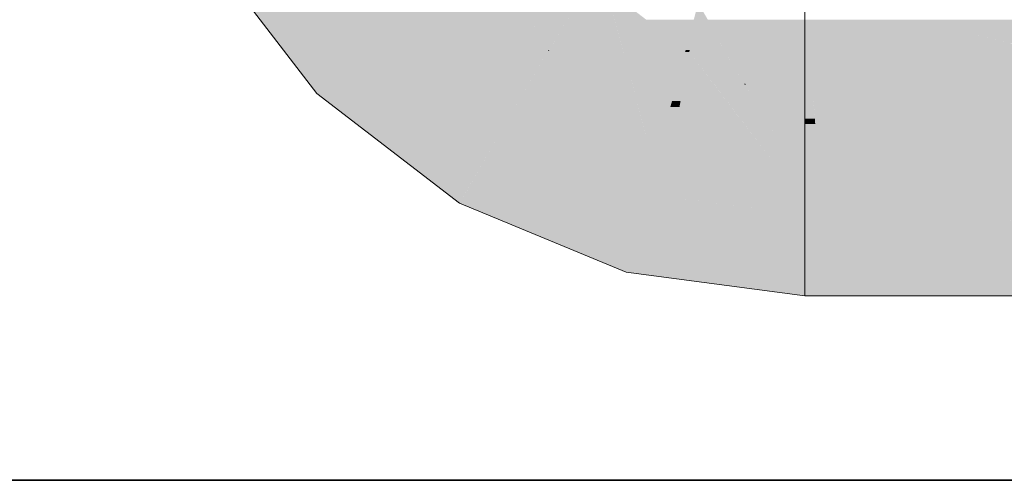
# Model space of a CAD drawing. Extents: x -223 to 557, y -138 to 606.
# Tile 62 of 142: x -44.392 to -42.431, y 101.648 to 102.565. Entities that reach past the tile are written whole.
import ezdxf

# ---------------------------------------------------------------- set-up
doc = ezdxf.new("R2010")
doc.units = 0
doc.layers.get('0').update_dxf_attribs({"lineweight": 35})
doc.layers.add('0-Shading', color=7, linetype='Continuous', lineweight=35)
doc.layers.add('5_EG-BESTAND', color=7, linetype='Continuous', lineweight=25)
doc.layers.add('H_Vorlauf_OG', color=1, linetype='Continuous', lineweight=18, true_color=0xff0000)

# ---------------------------------------------------------------- blocks, each defined once
blk = doc.blocks.new('Shading-A07ALDT11N', base_point=(16.4127, 8.9635))
at = {"layer": '0-Shading', "color": 1, "true_color": 0xf50000}
for points in [[(-43.6866, 102.5322), (-43.4764, 102.7424), (-43.848, 102.7424)], [(-43.355, 102.5322), (-43.6866, 102.5322), (-43.4764, 102.7424)], [(-43.0655, 102.5052), (-43.1905, 102.5052), (-43.2237, 102.6266)], [(-43.3394, 102.5052), (-43.2865, 102.5968), (-43.3923, 102.5968)], [(-43.337, 102.5052), (-43.3394, 102.5052), (-43.2842, 102.5944)], [(-43.3394, 102.5052), (-43.2842, 102.5944), (-43.2879, 102.5944)], [(-43.1932, 102.5034), (-43.338, 102.5034), (-43.2842, 102.5944)], [(-43.1889, 102.4991), (-43.2149, 102.5944), (-43.2842, 102.5944)], [(-43.0575, 102.5052), (-43.0655, 102.5052), (-43.0418, 102.5937)], [(-42.9867, 102.501), (-43.0583, 102.501), (-43.0418, 102.5937)], [(-42.9492, 102.4381), (-43.0375, 102.5931), (-43.0415, 102.5931)], [(-42.947, 102.4381), (-42.9492, 102.4381), (-43.0375, 102.5931)], [(-43.0655, 102.5052), (-43.0493, 102.5655), (-43.1441, 102.5655)], [(-43.0125, 102.5503), (-42.8283, 102.5655), (-43.0214, 102.5655)], [(-42.8283, 102.5503), (-43.0125, 102.5503), (-42.8283, 102.5655)], [(-42.8233, 102.5653), (-42.8236, 102.5655), (-42.8283, 102.5655)], [(-42.8233, 102.5653), (-42.8283, 102.5653), (-42.8283, 102.5655)], [(-42.8082, 102.3682), (-42.8283, 102.3682), (-42.8233, 102.5653)], [(-42.8283, 102.3682), (-42.8233, 102.5653), (-42.8283, 102.5653)], [(-42.8233, 102.5653), (-42.572, 102.5655), (-42.8236, 102.5655)], [(-42.5716, 102.5653), (-42.8233, 102.5653), (-42.572, 102.5655)], [(-42.6197, 102.3579), (-42.8074, 102.3579), (-42.8233, 102.5653)], [(-42.5468, 102.5496), (-42.5716, 102.5653), (-42.8233, 102.5653)], [(-42.5468, 102.5496), (-42.808, 102.5496), (-42.8233, 102.5653)], [(-42.5468, 102.5496), (-42.1392, 102.5655), (-42.572, 102.5655)], [(-42.0938, 102.5496), (-42.5468, 102.5496), (-42.1392, 102.5655)], [(-42.8283, 102.474), (-42.968, 102.474), (-43.0125, 102.5503)], [(-42.8283, 102.474), (-42.8283, 102.5503), (-43.0125, 102.5503)], [(-42.6861, 102.4255), (-42.5468, 102.5496), (-42.808, 102.5496)], [(-42.3503, 102.4255), (-42.6861, 102.4255), (-42.5468, 102.5496)], [(-42.0065, 102.5191), (-42.0938, 102.5496), (-42.5468, 102.5496)], [(-42.0065, 102.5191), (-42.4198, 102.5191), (-42.5468, 102.5496)], [(-41.9952, 102.2011), (-41.0974, 102.2011), (-42.5468, 102.5496)], [(-43.6515, 102.5052), (-43.355, 102.5322), (-43.6866, 102.5322)], [(-43.3394, 102.5052), (-43.6515, 102.5052), (-43.355, 102.5322)], [(-43.4352, 102.3393), (-43.3394, 102.5052), (-43.6515, 102.5052)], [(-43.2121, 102.3393), (-43.4352, 102.3393), (-43.338, 102.5034)], [(-43.4352, 102.3393), (-43.338, 102.5034), (-43.3404, 102.5034)], [(-43.338, 102.5034), (-43.3404, 102.5034), (-43.3394, 102.5052)], [(-43.338, 102.5034), (-43.337, 102.5052), (-43.3394, 102.5052)], [(-43.1274, 102.2742), (-43.1622, 102.2742), (-43.338, 102.5034)], [(-43.3341, 102.4991), (-43.1932, 102.5034), (-43.338, 102.5034)], [(-43.1889, 102.4991), (-43.3341, 102.4991), (-43.1932, 102.5034)], [(-43.1274, 102.2742), (-43.1889, 102.4991), (-43.3341, 102.4991)], [(-43.1889, 102.4991), (-43.0655, 102.5052), (-43.1905, 102.5052)], [(-43.0671, 102.4991), (-43.1889, 102.4991), (-43.0655, 102.5052)], [(-43.0928, 102.4031), (-43.1626, 102.4031), (-43.1889, 102.4991)], [(-43.0928, 102.4031), (-43.0671, 102.4991), (-43.1889, 102.4991)], [(-43.0757, 102.4031), (-43.0928, 102.4031), (-43.0583, 102.501)], [(-43.0928, 102.4031), (-43.0583, 102.501), (-43.0666, 102.501)], [(-42.9746, 102.3915), (-43.0778, 102.3915), (-43.0583, 102.501)], [(-43.0583, 102.501), (-43.0666, 102.501), (-43.0655, 102.5052)], [(-43.0583, 102.501), (-43.0575, 102.5052), (-43.0655, 102.5052)], [(-42.9492, 102.4381), (-43.0101, 102.4381), (-43.0583, 102.501)], [(-42.9492, 102.4381), (-42.9867, 102.501), (-43.0583, 102.501)], [(-42.9458, 102.4361), (-42.8283, 102.474), (-42.968, 102.474)], [(-42.8283, 102.4361), (-42.9458, 102.4361), (-42.8283, 102.474)], [(-42.8549, 102.2349), (-42.9492, 102.4381), (-43.0101, 102.4381)], [(-42.9458, 102.4361), (-42.948, 102.4361), (-42.9492, 102.4381)], [(-42.8283, 102.2349), (-42.8549, 102.2349), (-42.9492, 102.4381)], [(-42.9458, 102.4361), (-42.947, 102.4381), (-42.9492, 102.4381)], [(-42.8283, 102.2349), (-42.9458, 102.4361), (-42.948, 102.4361)], [(-42.8283, 102.3682), (-42.9062, 102.3682), (-42.9458, 102.4361)], [(-42.8283, 102.3682), (-42.8283, 102.4361), (-42.9458, 102.4361)], [(-42.4418, 102.1766), (-41.9565, 102.1766), (-42.6861, 102.4255)], [(-41.9565, 102.1766), (-42.3503, 102.4255), (-42.6861, 102.4255)], [(-43.1274, 102.2742), (-43.0928, 102.4031), (-43.1626, 102.4031)], [(-43.0778, 102.3915), (-43.096, 102.3915), (-43.0928, 102.4031)], [(-43.0778, 102.3915), (-43.0757, 102.4031), (-43.0928, 102.4031)], [(-43.0986, 102.2742), (-43.1274, 102.2742), (-43.0778, 102.3915)], [(-43.1274, 102.2742), (-43.0778, 102.3915), (-43.096, 102.3915)], [(-42.846, 102.2137), (-43.1094, 102.2137), (-43.0778, 102.3915)], [(-42.8283, 102.2001), (-42.9746, 102.3915), (-43.0778, 102.3915)], [(-42.8283, 102.2349), (-42.8283, 102.3682), (-42.9062, 102.3682)], [(-42.8074, 102.3579), (-42.8283, 102.3579), (-42.8283, 102.3682)], [(-42.8074, 102.3579), (-42.8082, 102.3682), (-42.8283, 102.3682)], [(-42.7979, 102.2349), (-42.8283, 102.2349), (-42.8074, 102.3579)], [(-42.8283, 102.2349), (-42.8074, 102.3579), (-42.8283, 102.3579)], [(-42.7934, 102.1766), (-42.4418, 102.1766), (-42.8074, 102.3579)], [(-42.4418, 102.1766), (-42.6197, 102.3579), (-42.8074, 102.3579)], [(-43.1971, 102.2406), (-43.2121, 102.3393), (-43.4352, 102.3393)], [(-43.1364, 102.2406), (-43.1971, 102.2406), (-43.2121, 102.3393)], [(-43.1364, 102.2406), (-43.1274, 102.2742), (-43.1622, 102.2742)], [(-43.1174, 102.2406), (-43.1364, 102.2406), (-43.1274, 102.2742)], [(-43.1094, 102.2137), (-43.0986, 102.2742), (-43.1274, 102.2742)], [(-43.1424, 102.218), (-43.1364, 102.2406), (-43.1971, 102.2406)], [(-43.1138, 102.218), (-43.1424, 102.218), (-43.1364, 102.2406)], [(-43.1094, 102.2137), (-43.1174, 102.2406), (-43.1364, 102.2406)], [(-42.8283, 102.2001), (-42.8283, 102.2349), (-42.8549, 102.2349)], [(-42.8074, 102.2001), (-42.8283, 102.2001), (-42.8283, 102.2349)], [(-42.7934, 102.1766), (-42.7979, 102.2349), (-42.8283, 102.2349)], [(-43.1094, 102.2137), (-43.1138, 102.218), (-43.1424, 102.218)], [(-43.0062, 102.2001), (-42.846, 102.2137), (-43.1094, 102.2137)], [(-42.8283, 102.2001), (-43.0062, 102.2001), (-42.846, 102.2137)], [(-42.8283, 102.1766), (-42.8283, 102.2001), (-43.0062, 102.2001)], [(-42.8283, 102.1766), (-42.7934, 102.1766), (-42.8283, 102.2001)], [(-42.7934, 102.1766), (-42.8074, 102.2001), (-42.8283, 102.2001)]]:
    blk.add_solid(points, dxfattribs=at)
at = {"layer": '0-Shading', "color": 14, "true_color": 0xaf0000}
for points in [[(-43.8879, 102.5322), (-43.8177, 102.703), (-44.019, 102.703)], [(-43.6866, 102.5322), (-43.8879, 102.5322), (-43.8177, 102.703)], [(-43.8005, 102.4183), (-43.6866, 102.5322), (-43.8879, 102.5322)], [(-43.5382, 102.4183), (-43.8005, 102.4183), (-43.6866, 102.5322)], [(-43.6976, 102.3393), (-43.5382, 102.4183), (-43.8005, 102.4183)], [(-43.4352, 102.3393), (-43.6976, 102.3393), (-43.5382, 102.4183)], [(-43.5158, 102.1998), (-43.4352, 102.3393), (-43.6976, 102.3393)], [(-43.1424, 102.218), (-43.5052, 102.218), (-43.4352, 102.3393)], [(-43.1473, 102.1998), (-43.5158, 102.1998), (-43.1424, 102.218)], [(-43.5158, 102.1998), (-43.1424, 102.218), (-43.5052, 102.218)], [(-42.9582, 102.0624), (-43.1841, 102.0624), (-43.1094, 102.2137)], [(-43.1841, 102.0624), (-43.1094, 102.2137), (-43.1436, 102.2137)], [(-43.1094, 102.2137), (-43.1436, 102.2137), (-43.1424, 102.218)], [(-42.8283, 102.1766), (-43.0724, 102.1766), (-43.1094, 102.2137)], [(-43.1841, 102.0624), (-43.1473, 102.1998), (-43.5158, 102.1998)], [(-42.9239, 102.0281), (-42.8283, 102.1766), (-43.0724, 102.1766)], [(-42.8283, 102.0281), (-42.9239, 102.0281), (-42.8283, 102.1766)], [(-42.9239, 102.0281), (-42.9582, 102.0624), (-43.1841, 102.0624)], [(-42.8283, 102.0155), (-42.8283, 102.0281), (-42.9239, 102.0281)]]:
    blk.add_solid(points, dxfattribs=at)
at = {"layer": '0-Shading', "color": 14, "true_color": 0xb00000}
for points in [[(-42.8283, 102.0155), (-42.5538, 102.0155), (-42.8283, 102.1766)], [(-42.5538, 102.0155), (-42.8283, 102.1766), (-42.7934, 102.1766)], [(-42.5538, 102.0155), (-42.1168, 102.0155), (-42.7934, 102.1766)], [(-42.1168, 102.0155), (-42.7934, 102.1766), (-42.4418, 102.1766)], [(-42.3031, 102.1079), (-41.9565, 102.1766), (-42.4418, 102.1766)]]:
    blk.add_solid(points, dxfattribs=at)
blk = doc.blocks.new('Referenz-A07ALDUO1N', base_point=(-167.6747, -99.33))
at = {"layer": '5_EG-BESTAND', "color": 0, "lineweight": 35}
blk.add_line((18.0596, 101.6478), (-54.5672, 101.6478), dxfattribs=at)
blk = doc.blocks.new('Geometrie-A07ALE4S1N', base_point=(-44.2033, 3.1729))
at = {"layer": 'H_Vorlauf_OG'}
for p, q in [((-42.8283, 102.3377), (-42.8283, 102.7934)), ((-43.8005, 102.4183), (-44.019, 102.703)), ((-42.8283, 102.4232), (-42.8283, 102.5655)), ((-42.8283, 102.5655), (-42.8283, 102.4232)), ((-43.5158, 102.1998), (-43.8005, 102.4183)), ((-42.8283, 102.2905), (-42.8283, 102.4232)), ((-42.8283, 102.4232), (-42.8283, 102.2905)), ((-42.8283, 102.0155), (-42.8283, 102.3377)), ((-42.8283, 102.1766), (-42.8283, 102.2905)), ((-42.8283, 102.2905), (-42.8283, 102.1766)), ((-43.1841, 102.0624), (-43.5158, 102.1998)), ((-42.8283, 102.0892), (-42.8283, 102.1766)), ((-42.8283, 102.1766), (-42.8283, 102.0892)), ((-42.8283, 102.0343), (-42.8283, 102.0892)), ((-42.8283, 102.0892), (-42.8283, 102.0343)), ((-42.8283, 102.0155), (-43.1841, 102.0624)), ((-42.8283, 102.0155), (-42.8283, 102.0343)), ((-42.8283, 102.0343), (-42.8283, 102.0155)), ((-42.8283, 102.0155), (-15.2654, 102.0155))]:
    blk.add_line(p, q, dxfattribs=at)

msp = doc.modelspace()

# ---------------------------------------------------------------- block references
at = {"color": 251, "lineweight": 25, "ltscale": 0.25, "true_color": 0x585858}
msp.add_blockref('Referenz-A07ALDUO1N', (-167.6747, -99.33), dxfattribs=at)
at = {"linetype": 'Continuous', "ltscale": 0.35}
msp.add_blockref('Geometrie-A07ALE4S1N', (-44.2033, 3.1729), dxfattribs=at)
msp.add_blockref('Shading-A07ALDT11N', (16.4127, 8.9635))

doc.saveas('drawing.dxf')
